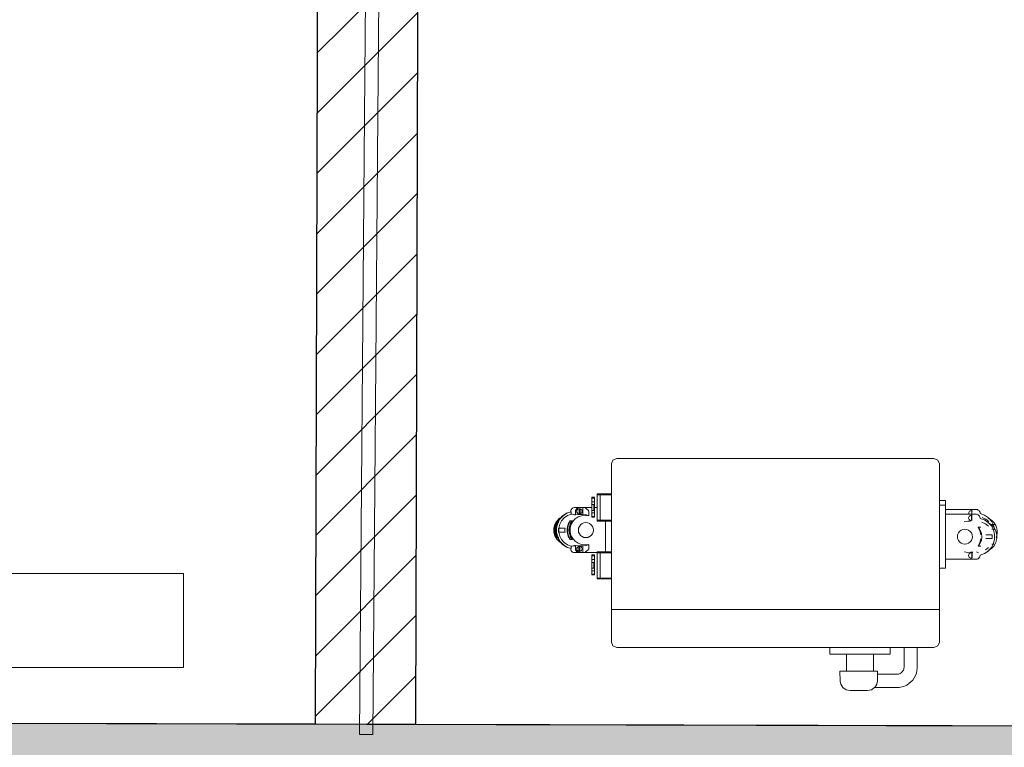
# Model space of a CAD drawing. Extents: x -6068 to 35118, y -17738 to 67348.
# Tile 137 of 243: x 1152 to 1299, y -156 to -47. Entities that reach past the tile are written whole.
import ezdxf

# ---------------------------------------------------------------- set-up
doc = ezdxf.new("R2010")
doc.units = 0
doc.header["$LTSCALE"] = 15
doc.linetypes.add('Continua', pattern=[0])
doc.linetypes.add('Cui_CONTINU', pattern=[0])
for name, color, linetype, lineweight, true_color in [('Bloc 3D - Dessin - NIVEAUX - Style par défaut', 7, 'Continua', 0, 0x000000), ('Enveloppe - NIVEAUX - Style par défaut', 7, 'Continua', 0, 0x000000), ('Garde-corps - Traverse - NIVEAUX - Style par défaut', 7, 'Continua', 0, 0x000000), ('Panneau - NIVEAUX - Style par défaut', 7, 'Continua', 0, 0x000000)]:
    doc.layers.add(name, color=color, linetype=linetype, lineweight=lineweight, true_color=true_color)
doc.layers.add('EDL_RDJ murs & cloisons', color=5, linetype='CONTINUOUS')
doc.layers.add('PIS-fond de plan', color=7, linetype='Cui_CONTINU')

# ---------------------------------------------------------------- blocks, each defined once
blk = doc.blocks.new('EDL_RDJ plan_2025 10 17')
at = {"layer": 'EDL_RDJ murs & cloisons', "linetype": 'Continuous', "ltscale": 0.08}
h = blk.add_hatch(dxfattribs=at)
h.set_pattern_fill('ANSI31', color=256, scale=2)
h.paths.add_polyline_path([(1226.12, 179.26), (1211.12, 179.31), (1210.14, -152.36), (1225.14, -152.4)])
h = blk.add_hatch(color=9, dxfattribs=at)
h.dxf.hatch_style = 1
h.paths.add_polyline_path([(1113.39, -225.24), (1113.48, -216.25), (1111.8, -167.27), (1120.6, -167.13), (1120.63, -152.14), (1314.86, -152.62), (1314.84, -161.62), (1314.81, -173.62), (1314.15, -184.15), (1314.2, -193.15), (1307.51, -193.18), (1305.3, -224.13)])
at = {"layer": 'Bloc 3D - Dessin - NIVEAUX - Style par défaut', "color": 32, "linetype": 'Continua', "lineweight": 0, "ltscale": 0.1, "true_color": 0xd1591a}
for p, q in [((1254.62, -112.98), (1254.38, -113.54)), ((1254.62, -112.98), (1255.18, -112.74)), ((1255.25, -112.74), (1255.18, -112.74)), ((1255.42, -112.74), (1255.25, -112.74)), ((1255.68, -112.74), (1255.42, -112.74)), ((1255.68, -112.74), (1255.96, -112.74)), ((1291.7, -112.74), (1255.96, -112.74)), ((1291.7, -112.74), (1301.32, -112.74)), ((1301.32, -112.74), (1301.75, -112.74)), ((1302.08, -112.74), (1301.75, -112.74)), ((1302.35, -112.74), (1302.08, -112.74)), ((1302.51, -112.74), (1302.35, -112.74)), ((1302.58, -112.74), (1303.15, -112.98)), ((1303.15, -112.98), (1303.38, -113.54)), ((1254.38, -113.54), (1254.38, -118.02)), ((1303.38, -113.54), (1303.38, -119.7)), ((1251.86, -118.5), (1251.44, -118.5)), ((1251.44, -118.5), (1251.44, -118.63)), ((1251.86, -118.63), (1251.44, -118.63)), ((1251.44, -118.63), (1251.44, -118.77)), ((1251.44, -118.77), (1251.44, -119.17)), ((1251.86, -118.63), (1251.86, -118.5)), ((1251.86, -118.77), (1251.86, -118.63)), ((1251.86, -119.17), (1251.86, -118.77)), ((1252.28, -118.02), (1252.28, -118.16)), ((1252.7, -118.02), (1252.28, -118.02)), ((1252.28, -118.16), (1252.28, -118.28)), ((1252.7, -118.16), (1252.28, -118.16)), ((1252.28, -118.28), (1252.28, -120.06)), ((1252.7, -118.02), (1252.7, -118.16)), ((1254.38, -118.02), (1252.7, -118.02)), ((1254.38, -118.16), (1252.7, -118.16)), ((1252.7, -118.16), (1252.7, -118.28)), ((1252.7, -118.28), (1252.7, -120.06)), ((1254.38, -118.02), (1254.38, -118.16)), ((1254.38, -118.16), (1254.38, -118.28)), ((1254.38, -118.28), (1254.38, -118.71)), ((1254.38, -118.71), (1254.38, -119.06)), ((1254.38, -119.06), (1254.38, -119.15)), ((1254.38, -119.15), (1254.38, -119.63)), ((1303.4, -119), (1304.3, -119)), ((1304.3, -119.06), (1304.3, -119.01)), ((1304.3, -119.14), (1304.3, -119.06)), ((1304.3, -119.14), (1304.3, -119.23)), ((1248.33, -120.47), (1248.31, -120.62)), ((1248.31, -120.62), (1248.31, -120.68)), ((1248.38, -120.34), (1248.33, -120.47)), ((1248.47, -120.22), (1248.38, -120.34)), ((1248.58, -120.13), (1248.47, -120.22)), ((1248.72, -120.08), (1248.58, -120.13)), ((1248.86, -120.06), (1248.72, -120.08)), ((1249.27, -120.06), (1248.86, -120.06)), ((1249.04, -120.47), (1249.02, -120.62)), ((1249.02, -120.62), (1249.02, -121.15)), ((1249.1, -120.34), (1249.04, -120.47)), ((1249.18, -120.22), (1249.1, -120.34)), ((1249.3, -120.13), (1249.18, -120.22)), ((1249.2, -120.52), (1249.19, -120.62)), ((1249.19, -120.62), (1249.2, -120.72)), ((1249.2, -120.52), (1249.24, -120.42)), ((1249.24, -120.42), (1249.3, -120.34)), ((1249.24, -120.57), (1249.27, -120.47)), ((1249.24, -120.67), (1249.24, -120.57)), ((1249.27, -120.06), (1249.57, -120.06)), ((1249.32, -120.38), (1249.27, -120.47)), ((1249.43, -120.08), (1249.3, -120.13)), ((1249.3, -120.34), (1249.38, -120.28)), ((1249.39, -120.31), (1249.32, -120.38)), ((1249.38, -120.28), (1249.47, -120.24)), ((1249.48, -120.26), (1249.39, -120.31)), ((1249.57, -120.06), (1249.43, -120.08)), ((1249.48, -120.26), (1249.57, -120.23)), ((1250.12, -120.06), (1249.57, -120.06)), ((1249.57, -121.01), (1249.57, -120.23)), ((1249.65, -120.23), (1249.6, -120.23)), ((1249.7, -120.24), (1249.65, -120.23)), ((1249.73, -121), (1249.73, -120.24)), ((1249.81, -120.27), (1249.73, -120.24)), ((1249.73, -120.24), (1249.73, -121)), ((1249.89, -120.33), (1249.81, -120.27)), ((1249.95, -120.4), (1249.89, -120.33)), ((1249.99, -120.48), (1249.95, -120.4)), ((1250.01, -120.57), (1249.99, -120.48)), ((1250.01, -120.67), (1250.01, -120.57)), ((1250.4, -120.06), (1250.12, -120.06)), ((1250.12, -120.06), (1250.12, -121.15)), ((1251.44, -120.06), (1250.4, -120.06)), ((1250.97, -120.51), (1250.4, -120.06)), ((1250.97, -120.51), (1250.98, -120.53)), ((1251, -120.57), (1250.98, -120.53)), ((1251.86, -119.17), (1251.44, -119.17)), ((1251.44, -119.17), (1251.44, -120.06)), ((1251.44, -120.06), (1251.44, -120.85)), ((1251.45, -119.61), (1251.45, -120.06)), ((1251.45, -120.06), (1251.45, -120.49)), ((1251.49, -119.61), (1251.46, -119.61)), ((1251.46, -120.49), (1251.49, -120.49)), ((1251.56, -119.61), (1251.52, -119.61)), ((1251.52, -120.49), (1251.56, -120.49)), ((1251.6, -119.61), (1251.56, -119.61)), ((1251.56, -120.49), (1251.6, -120.49)), ((1251.64, -119.61), (1251.6, -119.61)), ((1251.6, -120.49), (1251.64, -120.49)), ((1251.68, -119.61), (1251.64, -119.61)), ((1251.68, -120.49), (1251.72, -120.49)), ((1251.75, -119.61), (1251.72, -119.61)), ((1251.72, -120.49), (1251.75, -120.49)), ((1251.78, -120.06), (1251.78, -119.61)), ((1251.78, -120.49), (1251.78, -120.06)), ((1251.86, -120.06), (1251.86, -119.17)), ((1252.28, -120.06), (1251.86, -120.06)), ((1251.86, -120.85), (1251.86, -120.06)), ((1252.28, -120.06), (1252.28, -121.8)), ((1252.7, -120.06), (1252.7, -121.8)), ((1254.38, -119.63), (1254.38, -119.71)), ((1254.38, -119.71), (1254.38, -121.8)), ((1303.38, -119.7), (1303.38, -120.04)), ((1303.38, -120.04), (1303.38, -120.13)), ((1303.38, -120.13), (1303.38, -120.61)), ((1303.38, -120.61), (1303.38, -120.69)), ((1304.28, -119.7), (1303.4, -119.7)), ((1304.28, -119.71), (1304.28, -119.76)), ((1304.28, -119.76), (1304.28, -119.84)), ((1304.28, -119.84), (1304.28, -119.93)), ((1304.28, -119.93), (1304.28, -120.05)), ((1304.28, -120.05), (1304.28, -120.17)), ((1304.28, -120.17), (1304.28, -120.61)), ((1304.28, -120.61), (1304.28, -120.69)), ((1304.3, -119.23), (1304.3, -119.35)), ((1304.3, -119.35), (1304.3, -119.47)), ((1304.3, -119.47), (1304.3, -119.91)), ((1307.39, -120.34), (1304.3, -120.34)), ((1307.66, -120.34), (1307.39, -120.34)), ((1307.66, -120.34), (1308.21, -120.34)), ((1307.9, -120.61), (1307.84, -120.68)), ((1307.97, -120.56), (1307.9, -120.61)), ((1308.06, -120.52), (1307.97, -120.56)), ((1308.11, -120.52), (1308.02, -120.56)), ((1308.06, -120.52), (1308.09, -120.52)), ((1308.14, -120.51), (1308.19, -120.51)), ((1308.19, -120.51), (1308.31, -120.52)), ((1308.52, -120.34), (1308.21, -120.34)), ((1308.21, -120.51), (1308.21, -121.29)), ((1308.93, -120.34), (1308.52, -120.34)), ((1308.52, -120.34), (1308.52, -120.34)), ((1309.07, -120.36), (1308.93, -120.34)), ((1309.07, -120.36), (1309.2, -120.42)), ((1309.32, -120.51), (1309.2, -120.42)), ((1309.4, -120.62), (1309.32, -120.51)), ((1309.46, -120.76), (1309.4, -120.62)), ((1246.21, -122.06), (1245.92, -122.57)), ((1246.61, -121.65), (1246.21, -122.06)), ((1246.62, -121.79), (1246.29, -122.4)), ((1246.7, -121.79), (1246.37, -122.4)), ((1247.1, -121.36), (1246.61, -121.65)), ((1247.08, -121.28), (1246.62, -121.79)), ((1246.95, -122.01), (1246.67, -122.54)), ((1247.16, -121.28), (1246.7, -121.79)), ((1247.34, -121.56), (1246.95, -122.01)), ((1247.66, -120.9), (1247.08, -121.28)), ((1247.74, -120.9), (1247.16, -121.28)), ((1247.83, -121.23), (1247.34, -121.56)), ((1248.31, -120.68), (1247.66, -120.9)), ((1248.39, -120.68), (1247.74, -120.9)), ((1248.39, -121.02), (1247.83, -121.23)), ((1247.91, -122.53), (1248.2, -122.01)), ((1247.99, -122.54), (1248.25, -122.01)), ((1248.2, -122.01), (1248.27, -122.01)), ((1248.59, -122.01), (1248.25, -122.01)), ((1248.27, -122.01), (1248.53, -122.01)), ((1248.53, -122.01), (1248.27, -122.44)), ((1248.31, -120.68), (1248.39, -120.68)), ((1248.33, -122.54), (1248.59, -122.01)), ((1248.39, -120.68), (1248.39, -121.02)), ((1248.39, -121.02), (1248.53, -121.02)), ((1248.68, -121.08), (1248.53, -121.02)), ((1248.53, -121.02), (1248.68, -121.08)), ((1248.6, -122.15), (1248.97, -121.75)), ((1248.84, -121.15), (1248.68, -121.08)), ((1249.02, -121.15), (1248.84, -121.15)), ((1248.97, -121.75), (1249.42, -121.45)), ((1249.39, -121.09), (1249.02, -121.15)), ((1249.2, -120.72), (1249.24, -120.82)), ((1249.27, -120.77), (1249.24, -120.67)), ((1249.24, -120.82), (1249.3, -120.9)), ((1249.32, -120.86), (1249.27, -120.77)), ((1249.3, -120.9), (1249.38, -120.96)), ((1249.39, -120.93), (1249.32, -120.86)), ((1249.38, -120.96), (1249.47, -121)), ((1249.48, -120.98), (1249.39, -120.93)), ((1249.76, -121.09), (1249.39, -121.09)), ((1249.42, -121.45), (1249.94, -121.27)), ((1249.47, -121), (1249.57, -121.01)), ((1249.57, -121.01), (1249.48, -120.98)), ((1249.6, -121.01), (1249.65, -121.01)), ((1249.65, -121.01), (1249.7, -121)), ((1249.73, -121), (1249.81, -120.96)), ((1249.76, -121.09), (1250.13, -121.08)), ((1249.81, -120.96), (1249.89, -120.91)), ((1249.89, -120.91), (1249.95, -120.84)), ((1249.94, -121.27), (1250.48, -121.22)), ((1249.95, -120.84), (1249.99, -120.76)), ((1249.99, -120.76), (1250.01, -120.67)), ((1250.66, -121.15), (1250.13, -121.08)), ((1250.48, -121.22), (1251.02, -121.3)), ((1251.02, -121.3), (1250.48, -121.22)), ((1251.02, -121.3), (1250.66, -121.15)), ((1251.01, -120.63), (1251.01, -120.69)), ((1251.01, -120.69), (1251.01, -120.63)), ((1251.02, -120.77), (1251.01, -120.69)), ((1251.02, -120.85), (1251.02, -120.77)), ((1251.02, -120.85), (1251.02, -121.3)), ((1251.44, -120.85), (1251.44, -121.18)), ((1251.44, -120.85), (1251.86, -120.85)), ((1251.44, -121.18), (1251.44, -121.36)), ((1251.44, -121.31), (1251.44, -121.48)), ((1251.44, -121.36), (1251.86, -121.36)), ((1251.44, -121.48), (1251.86, -121.48)), ((1251.86, -121.18), (1251.86, -120.85)), ((1251.86, -121.36), (1251.86, -121.18)), ((1251.86, -121.48), (1251.86, -121.31)), ((1252.28, -121.8), (1252.28, -121.94)), ((1252.28, -121.94), (1252.28, -122.06)), ((1252.28, -121.94), (1252.7, -121.94)), ((1252.28, -122.06), (1252.7, -122.06)), ((1252.7, -121.8), (1252.7, -121.94)), ((1252.7, -121.94), (1252.7, -122.06)), ((1252.7, -121.94), (1253.49, -121.94)), ((1252.7, -122.06), (1253.49, -122.06)), ((1253.49, -121.94), (1254.38, -121.94)), ((1253.49, -122.06), (1254.38, -122.06)), ((1253.49, -122.06), (1253.49, -126.66)), ((1254.38, -121.8), (1254.38, -121.94)), ((1254.38, -121.94), (1254.38, -122.06)), ((1254.38, -122.06), (1254.38, -126.66)), ((1303.38, -120.69), (1303.38, -128.11)), ((1304.28, -120.69), (1304.28, -121.04)), ((1304.28, -121.04), (1304.28, -127.41)), ((1307.37, -121.04), (1304.3, -121.04)), ((1307.11, -122.13), (1307.64, -122.06)), ((1307.64, -121.04), (1307.37, -121.04)), ((1307.64, -121.04), (1308.19, -121.04)), ((1307.64, -122.06), (1308.01, -122.07)), ((1307.78, -121.46), (1307.75, -121.56)), ((1307.75, -121.65), (1307.75, -121.56)), ((1307.78, -121.74), (1307.75, -121.65)), ((1307.8, -120.77), (1307.77, -120.86)), ((1307.77, -120.86), (1307.77, -120.95)), ((1307.77, -120.95), (1307.8, -121.04)), ((1307.82, -121.38), (1307.78, -121.46)), ((1307.78, -121.74), (1307.82, -121.82)), ((1307.84, -120.68), (1307.8, -120.77)), ((1307.82, -121.38), (1307.88, -121.31)), ((1307.82, -121.82), (1307.88, -121.89)), ((1307.88, -121.31), (1307.95, -121.26)), ((1307.95, -121.95), (1307.88, -121.89)), ((1307.95, -121.26), (1308.04, -121.22)), ((1307.95, -121.95), (1308.04, -121.98)), ((1308.07, -121.22), (1308.12, -121.21)), ((1308.12, -121.99), (1308.07, -121.98)), ((1308.19, -121.99), (1308.09, -121.98)), ((1308.12, -121.21), (1308.17, -121.21)), ((1308.5, -121.04), (1308.19, -121.04)), ((1308.19, -121.21), (1308.19, -121.99)), ((1308.22, -121.99), (1308.22, -121.21)), ((1308.22, -121.21), (1308.29, -121.22)), ((1308.91, -121.04), (1308.5, -121.04)), ((1309.05, -121.06), (1308.91, -121.04)), ((1309.05, -121.06), (1309.18, -121.12)), ((1309.3, -121.21), (1309.18, -121.12)), ((1309.3, -121.21), (1309.38, -121.32)), ((1309.38, -121.32), (1309.44, -121.46)), ((1309.46, -121.6), (1309.44, -121.46)), ((1309.48, -120.9), (1309.46, -120.76)), ((1309.46, -121.66), (1309.46, -121.6)), ((1309.46, -121.66), (1310.11, -121.88)), ((1309.48, -120.96), (1309.48, -120.9)), ((1310.13, -121.18), (1309.48, -120.96)), ((1310.31, -121.76), (1309.77, -121.54)), ((1310.11, -121.88), (1310.68, -122.26)), ((1310.7, -121.56), (1310.13, -121.18)), ((1310.76, -122.12), (1310.31, -121.76)), ((1310.68, -121.64), (1311.17, -121.93)), ((1311.17, -122.07), (1310.7, -121.56)), ((1311.17, -121.93), (1311.58, -122.35)), ((1311.17, -122.07), (1311.49, -122.68)), ((1245.92, -122.57), (1245.78, -123.13)), ((1245.78, -123.13), (1245.78, -123.71)), ((1245.88, -123.42), (1245.95, -122.84)), ((1245.95, -124), (1245.88, -123.42)), ((1245.95, -122.84), (1246.18, -122.3)), ((1246, -123.18), (1246.1, -122.72)), ((1246, -123.65), (1246, -123.18)), ((1246.1, -122.72), (1246.3, -122.3)), ((1246.3, -122.3), (1246.1, -122.72)), ((1246.29, -122.4), (1246.12, -123.07)), ((1246.12, -123.07), (1246.12, -123.77)), ((1246.18, -122.3), (1246.54, -122.3)), ((1246.37, -122.4), (1246.2, -123.07)), ((1246.2, -123.07), (1246.2, -123.77)), ((1246.48, -123.14), (1246.48, -123.7)), ((1246.54, -123.14), (1246.48, -123.14)), ((1246.67, -122.54), (1246.53, -123.12)), ((1246.54, -123.14), (1246.54, -123.7)), ((1247.46, -123.14), (1246.54, -123.14)), ((1247.46, -123.14), (1247.44, -123.33)), ((1247.44, -123.33), (1247.44, -123.51)), ((1247.44, -123.51), (1247.46, -123.7)), ((1247.76, -123.12), (1247.91, -122.53)), ((1247.76, -123.12), (1247.76, -123.72)), ((1247.86, -123.12), (1247.99, -122.54)), ((1247.86, -123.72), (1247.86, -123.12)), ((1248.11, -122.92), (1248.05, -123.42)), ((1248.05, -123.42), (1248.11, -123.92)), ((1248.27, -122.44), (1248.11, -122.92)), ((1248.2, -123.12), (1248.33, -122.54)), ((1248.21, -123.15), (1248.34, -122.63)), ((1248.21, -123.69), (1248.21, -123.15)), ((1248.34, -122.63), (1248.6, -122.15)), ((1249.45, -123.42), (1249.49, -123.13)), ((1249.49, -123.71), (1249.45, -123.42)), ((1249.49, -123.13), (1249.6, -122.86)), ((1249.6, -122.86), (1249.78, -122.63)), ((1249.78, -122.63), (1250.01, -122.45)), ((1250.01, -122.45), (1250.28, -122.34)), ((1250.28, -122.34), (1250.57, -122.3)), ((1250.57, -122.3), (1250.86, -122.34)), ((1250.86, -122.34), (1251.13, -122.45)), ((1251.13, -122.45), (1251.37, -122.63)), ((1251.37, -122.63), (1251.54, -122.86)), ((1251.54, -122.86), (1251.66, -123.13)), ((1251.66, -123.13), (1251.69, -123.42)), ((1251.69, -123.42), (1251.66, -123.71)), ((1306.63, -123.43), (1306.4, -123.61)), ((1306.9, -123.32), (1306.63, -123.43)), ((1307.19, -123.28), (1306.9, -123.32)), ((1307.48, -123.32), (1307.19, -123.28)), ((1307.75, -123.43), (1307.48, -123.32)), ((1307.98, -123.61), (1307.75, -123.43)), ((1309.17, -122.99), (1309.51, -122.99)), ((1309.17, -122.99), (1309.43, -123.52)), ((1309.5, -123.42), (1309.23, -122.99)), ((1309.23, -122.99), (1309.49, -122.99)), ((1309.43, -123.52), (1309.56, -124.1)), ((1309.49, -122.99), (1309.57, -122.99)), ((1309.66, -123.9), (1309.5, -123.42)), ((1309.57, -122.99), (1309.51, -122.99)), ((1309.75, -122.24), (1310.29, -122.46)), ((1310.29, -122.46), (1310.74, -122.82)), ((1311.15, -122.63), (1310.66, -122.34)), ((1310.68, -122.26), (1311.15, -122.77)), ((1311.56, -123.05), (1311.15, -122.63)), ((1311.15, -122.77), (1311.47, -123.38)), ((1311.59, -123.28), (1311.22, -123.28)), ((1311.24, -122.58), (1311.61, -122.58)), ((1311.59, -123.28), (1311.46, -123.28)), ((1311.47, -123.38), (1311.64, -124.05)), ((1311.61, -122.58), (1311.48, -122.58)), ((1311.49, -122.68), (1311.66, -123.36)), ((1311.84, -123.55), (1311.56, -123.05)), ((1311.58, -122.35), (1311.86, -122.85)), ((1311.99, -124.11), (1311.84, -123.55)), ((1311.86, -122.85), (1312.01, -123.41)), ((1312.01, -123.41), (1312.01, -123.99)), ((1245.78, -123.71), (1245.92, -124.27)), ((1245.92, -124.27), (1246.21, -124.78)), ((1246.18, -124.54), (1245.95, -124)), ((1246, -123.65), (1246.1, -124.11)), ((1246.3, -124.54), (1246.1, -124.11)), ((1246.12, -123.77), (1246.29, -124.44)), ((1246.54, -124.54), (1246.18, -124.54)), ((1246.2, -123.77), (1246.37, -124.44)), ((1246.21, -124.78), (1246.61, -125.19)), ((1246.29, -124.44), (1246.62, -125.05)), ((1246.37, -124.44), (1246.7, -125.05)), ((1246.48, -123.7), (1246.54, -123.7)), ((1246.53, -123.72), (1246.67, -124.3)), ((1246.54, -123.7), (1247.46, -123.7)), ((1246.67, -124.3), (1246.95, -124.83)), ((1246.95, -124.83), (1247.34, -125.28)), ((1247.91, -124.31), (1247.76, -123.72)), ((1247.76, -123.72), (1247.91, -124.31)), ((1247.99, -124.3), (1247.86, -123.72)), ((1248.2, -124.83), (1247.91, -124.31)), ((1248.25, -124.83), (1247.99, -124.3)), ((1248.11, -123.92), (1248.27, -124.4)), ((1248.33, -124.3), (1248.2, -123.72)), ((1248.27, -124.83), (1248.2, -124.83)), ((1248.34, -124.21), (1248.21, -123.69)), ((1248.25, -124.83), (1248.59, -124.83)), ((1248.27, -124.4), (1248.53, -124.83)), ((1248.53, -124.83), (1248.27, -124.83)), ((1248.59, -124.83), (1248.33, -124.3)), ((1248.6, -124.69), (1248.34, -124.21)), ((1248.97, -125.09), (1248.6, -124.69)), ((1249.6, -123.98), (1249.49, -123.71)), ((1249.78, -124.21), (1249.6, -123.98)), ((1250.01, -124.39), (1249.78, -124.21)), ((1250.28, -124.5), (1250.01, -124.39)), ((1250.57, -124.54), (1250.28, -124.5)), ((1250.86, -124.5), (1250.57, -124.54)), ((1251.13, -124.39), (1250.86, -124.5)), ((1251.37, -124.21), (1251.13, -124.39)), ((1251.54, -123.98), (1251.37, -124.21)), ((1251.66, -123.71), (1251.54, -123.98)), ((1306.11, -124.11), (1306.07, -124.4)), ((1306.07, -124.4), (1306.11, -124.69)), ((1306.22, -123.84), (1306.11, -124.11)), ((1306.11, -124.69), (1306.22, -124.96)), ((1306.4, -123.61), (1306.22, -123.84)), ((1306.22, -124.96), (1306.4, -125.19)), ((1308.16, -123.84), (1307.98, -123.61)), ((1307.98, -125.19), (1308.16, -124.96)), ((1308.27, -124.11), (1308.16, -123.84)), ((1308.16, -124.96), (1308.27, -124.69)), ((1308.31, -124.4), (1308.27, -124.11)), ((1308.27, -124.69), (1308.31, -124.4)), ((1309.56, -124.7), (1309.43, -125.28)), ((1309.5, -125.38), (1309.66, -124.91)), ((1309.71, -124.4), (1309.66, -123.9)), ((1309.66, -124.91), (1309.71, -124.4)), ((1310.31, -124.12), (1311.22, -124.12)), ((1310.31, -124.68), (1311.22, -124.68)), ((1311.22, -124.12), (1311.28, -124.12)), ((1311.28, -124.68), (1311.22, -124.68)), ((1311.28, -124.12), (1311.28, -124.68)), ((1311.64, -124.75), (1311.47, -125.42)), ((1311.64, -124.05), (1311.64, -124.75)), ((1311.84, -125.25), (1311.99, -124.69)), ((1312.01, -123.99), (1311.86, -124.55)), ((1311.99, -124.69), (1311.99, -124.11)), ((1246.61, -125.19), (1247.1, -125.48)), ((1246.62, -125.05), (1247.08, -125.56)), ((1246.7, -125.05), (1247.16, -125.56)), ((1247.08, -125.56), (1247.66, -125.94)), ((1247.16, -125.56), (1247.74, -125.94)), ((1247.34, -125.28), (1247.83, -125.61)), ((1247.66, -125.94), (1248.31, -126.16)), ((1247.74, -125.94), (1248.39, -126.16)), ((1247.83, -125.61), (1248.39, -125.82)), ((1248.31, -126.16), (1248.31, -126.22)), ((1248.31, -126.22), (1248.33, -126.36)), ((1248.33, -126.36), (1248.38, -126.5)), ((1248.38, -126.5), (1248.47, -126.62)), ((1248.39, -125.82), (1248.39, -126.16)), ((1248.53, -125.82), (1248.39, -125.82)), ((1248.84, -125.69), (1248.53, -125.82)), ((1248.66, -125.78), (1249.02, -125.78)), ((1248.84, -125.69), (1249.02, -125.69)), ((1249.42, -125.39), (1248.97, -125.09)), ((1249.02, -125.69), (1249.39, -125.75)), ((1249.02, -125.78), (1249.02, -125.69)), ((1249.02, -126.22), (1249.02, -125.78)), ((1249.04, -126.36), (1249.02, -126.22)), ((1249.1, -126.5), (1249.04, -126.36)), ((1249.18, -126.62), (1249.1, -126.5)), ((1249.1, -126.5), (1249.18, -126.62)), ((1249.19, -126.22), (1249.2, -126.12)), ((1249.2, -126.32), (1249.19, -126.22)), ((1249.2, -126.12), (1249.24, -126.02)), ((1249.24, -126.42), (1249.2, -126.32)), ((1249.24, -126.02), (1249.3, -125.94)), ((1249.24, -126.17), (1249.27, -126.08)), ((1249.24, -126.27), (1249.24, -126.17)), ((1249.27, -126.36), (1249.24, -126.27)), ((1249.3, -126.5), (1249.24, -126.42)), ((1249.31, -126), (1249.27, -126.08)), ((1249.27, -126.08), (1249.31, -126)), ((1249.31, -126.44), (1249.27, -126.36)), ((1249.3, -125.94), (1249.38, -125.88)), ((1249.38, -126.56), (1249.3, -126.5)), ((1249.31, -126), (1249.37, -125.93)), ((1249.37, -126.51), (1249.31, -126.44)), ((1249.37, -125.93), (1249.44, -125.88)), ((1249.44, -126.56), (1249.37, -126.51)), ((1249.39, -125.75), (1250.13, -125.76)), ((1249.94, -125.57), (1249.42, -125.39)), ((1249.53, -125.84), (1249.44, -125.88)), ((1249.44, -125.88), (1249.53, -125.84)), ((1249.47, -125.84), (1249.57, -125.83)), ((1249.55, -125.83), (1249.5, -125.84)), ((1249.53, -126.6), (1249.53, -125.84)), ((1249.6, -125.83), (1249.55, -125.83)), ((1249.68, -126.61), (1249.68, -125.83)), ((1249.68, -125.83), (1249.68, -126.61)), ((1249.78, -125.86), (1249.68, -125.83)), ((1249.86, -125.91), (1249.78, -125.86)), ((1249.93, -125.98), (1249.86, -125.91)), ((1249.86, -126.53), (1249.93, -126.46)), ((1249.98, -126.07), (1249.93, -125.98)), ((1249.93, -126.46), (1249.98, -126.37)), ((1250.48, -125.62), (1249.94, -125.57)), ((1250.01, -126.17), (1249.98, -126.07)), ((1249.98, -126.37), (1250.01, -126.27)), ((1250.01, -126.27), (1250.01, -126.17)), ((1250.12, -125.78), (1250.12, -126.78)), ((1250.66, -125.69), (1250.13, -125.76)), ((1250.97, -126.32), (1250.4, -126.78)), ((1251.02, -125.54), (1250.48, -125.62)), ((1250.66, -125.69), (1251.02, -125.54)), ((1250.98, -126.3), (1250.97, -126.32)), ((1251.01, -126.21), (1251, -126.27)), ((1251.02, -126.07), (1251.01, -126.15)), ((1251.01, -126.15), (1251.01, -126.21)), ((1251.02, -125.54), (1251.02, -125.78)), ((1251.02, -125.78), (1251.02, -125.99)), ((1251.02, -125.99), (1251.02, -126.07)), ((1306.4, -125.19), (1306.63, -125.37)), ((1306.63, -125.37), (1306.9, -125.48)), ((1306.9, -125.48), (1307.19, -125.52)), ((1307.19, -125.52), (1307.48, -125.48)), ((1307.48, -125.48), (1307.75, -125.37)), ((1307.75, -125.37), (1307.98, -125.19)), ((1309.43, -125.28), (1309.17, -125.81)), ((1309.23, -125.81), (1309.5, -125.38)), ((1309.49, -125.81), (1309.23, -125.81)), ((1309.57, -125.81), (1309.49, -125.81)), ((1310.74, -125.99), (1310.29, -126.34)), ((1310.66, -126.47), (1311.15, -126.17)), ((1311.15, -126.03), (1310.68, -126.55)), ((1311.47, -125.42), (1311.15, -126.03)), ((1311.15, -126.17), (1311.56, -125.76)), ((1311.22, -125.52), (1311.59, -125.52)), ((1311.56, -125.76), (1311.84, -125.25)), ((1248.47, -126.62), (1248.58, -126.7)), ((1248.58, -126.7), (1248.72, -126.76)), ((1248.72, -126.76), (1248.86, -126.78)), ((1248.86, -126.78), (1249.27, -126.78)), ((1249.3, -126.7), (1249.18, -126.62)), ((1249.27, -126.78), (1249.57, -126.78)), ((1249.43, -126.76), (1249.3, -126.7)), ((1249.47, -126.6), (1249.38, -126.56)), ((1249.57, -126.78), (1249.43, -126.76)), ((1249.53, -126.6), (1249.44, -126.56)), ((1249.55, -126.61), (1249.6, -126.61)), ((1249.6, -126.61), (1249.57, -126.61)), ((1249.57, -126.78), (1250.12, -126.78)), ((1249.66, -126.61), (1249.68, -126.61)), ((1249.68, -126.61), (1249.78, -126.58)), ((1249.78, -126.58), (1249.86, -126.53)), ((1250.12, -126.78), (1250.4, -126.78)), ((1250.4, -126.78), (1252.28, -126.78)), ((1251.86, -127.13), (1251.44, -127.13)), ((1251.44, -127.13), (1251.44, -127.26)), ((1251.86, -127.27), (1251.44, -127.27)), ((1251.44, -127.27), (1251.44, -127.4)), ((1251.44, -127.4), (1251.44, -127.8)), ((1251.86, -127.8), (1251.44, -127.8)), ((1251.44, -127.8), (1251.44, -129.48)), ((1251.86, -127.26), (1251.86, -127.13)), ((1251.86, -127.4), (1251.86, -127.27)), ((1251.86, -127.8), (1251.86, -127.4)), ((1251.86, -129.48), (1251.86, -127.8)), ((1252.28, -126.66), (1252.28, -126.78)), ((1252.7, -126.66), (1252.28, -126.66)), ((1252.7, -126.79), (1252.28, -126.79)), ((1252.28, -126.79), (1252.28, -126.91)), ((1252.28, -126.91), (1252.28, -130.44)), ((1253.49, -126.66), (1252.7, -126.66)), ((1252.7, -126.66), (1252.7, -126.78)), ((1252.7, -126.79), (1252.7, -126.91)), ((1253.49, -126.79), (1252.7, -126.79)), ((1252.7, -126.91), (1252.7, -130.44)), ((1254.38, -126.66), (1253.49, -126.66)), ((1254.38, -126.79), (1253.49, -126.79)), ((1254.38, -126.66), (1254.38, -126.79)), ((1254.38, -126.79), (1254.38, -126.91)), ((1254.38, -126.91), (1254.38, -127.13)), ((1254.38, -127.13), (1254.38, -127.21)), ((1254.38, -127.21), (1254.38, -127.69)), ((1254.38, -127.69), (1254.38, -127.78)), ((1254.38, -127.78), (1254.38, -128.12)), ((1304.28, -127.45), (1304.28, -127.49)), ((1304.28, -127.49), (1304.28, -127.54)), ((1304.28, -127.54), (1304.28, -127.76)), ((1304.28, -127.76), (1304.28, -127.98)), ((1304.28, -127.98), (1304.28, -128.02)), ((1307.37, -127.76), (1304.3, -127.76)), ((1307.64, -126.74), (1307.11, -126.67)), ((1307.64, -127.76), (1307.37, -127.76)), ((1308.38, -126.73), (1307.64, -126.74)), ((1308.19, -127.76), (1307.64, -127.76)), ((1307.78, -127.05), (1307.75, -127.15)), ((1307.75, -127.15), (1307.75, -127.25)), ((1307.75, -127.25), (1307.78, -127.35)), ((1307.83, -126.97), (1307.78, -127.05)), ((1307.78, -127.35), (1307.83, -127.44)), ((1307.9, -126.89), (1307.83, -126.97)), ((1307.83, -127.44), (1307.9, -127.51)), ((1307.99, -126.84), (1307.9, -126.89)), ((1307.9, -127.51), (1307.99, -127.56)), ((1308.08, -126.81), (1307.99, -126.84)), ((1307.99, -127.56), (1308.08, -127.59)), ((1308.38, -126.73), (1308.01, -126.73)), ((1308.09, -126.82), (1308.19, -126.81)), ((1308.11, -126.81), (1308.16, -126.81)), ((1308.11, -127.59), (1308.16, -127.59)), ((1308.16, -127.59), (1308.19, -127.59)), ((1308.19, -127.59), (1308.26, -127.58)), ((1308.19, -127.76), (1308.5, -127.76)), ((1308.24, -126.82), (1308.24, -127.58)), ((1308.26, -126.82), (1308.24, -126.82)), ((1308.26, -127.58), (1308.26, -126.82)), ((1308.5, -127.76), (1308.91, -127.76)), ((1309.05, -127.74), (1308.91, -127.76)), ((1309.24, -126.8), (1308.93, -126.67)), ((1308.93, -126.67), (1309.24, -126.8)), ((1309.18, -127.69), (1309.05, -127.74)), ((1309.3, -127.6), (1309.18, -127.69)), ((1309.38, -127.48), (1309.3, -127.6)), ((1309.44, -127.35), (1309.38, -127.48)), ((1309.46, -127.2), (1309.44, -127.35)), ((1310.11, -126.92), (1309.46, -127.15)), ((1309.46, -127.2), (1309.46, -127.15)), ((1310.68, -126.55), (1310.11, -126.92)), ((1251.45, -128.24), (1251.45, -129.12)), ((1251.49, -128.24), (1251.46, -128.24)), ((1251.46, -129.12), (1251.49, -129.12)), ((1251.56, -128.24), (1251.52, -128.24)), ((1251.52, -129.12), (1251.56, -129.12)), ((1251.6, -128.24), (1251.56, -128.24)), ((1251.56, -129.12), (1251.6, -129.12)), ((1251.64, -128.24), (1251.6, -128.24)), ((1251.6, -129.12), (1251.64, -129.12)), ((1251.68, -128.24), (1251.64, -128.24)), ((1251.68, -129.12), (1251.72, -129.12)), ((1251.75, -128.24), (1251.72, -128.24)), ((1251.72, -129.12), (1251.75, -129.12)), ((1251.78, -129.12), (1251.78, -128.24)), ((1254.38, -128.12), (1254.38, -130.44)), ((1303.38, -128.11), (1303.38, -128.19)), ((1303.38, -128.19), (1303.38, -128.68)), ((1303.38, -128.68), (1303.38, -128.76)), ((1303.38, -128.76), (1303.38, -129.11)), ((1303.38, -129.11), (1303.38, -135.26)), ((1304.28, -129.11), (1303.38, -129.11)), ((1304.28, -128.02), (1304.28, -128.06)), ((1304.28, -128.06), (1304.28, -128.1)), ((1304.28, -128.11), (1304.28, -128.19)), ((1304.28, -128.19), (1304.28, -128.41)), ((1304.28, -128.41), (1304.28, -128.45)), ((1304.28, -128.45), (1304.28, -128.64)), ((1304.28, -128.64), (1304.28, -128.76)), ((1304.28, -128.76), (1304.28, -128.87)), ((1304.28, -128.87), (1304.28, -128.97)), ((1304.28, -128.97), (1304.28, -129.04)), ((1304.28, -129.04), (1304.28, -129.09)), ((1251.44, -129.48), (1251.44, -129.82)), ((1251.44, -129.48), (1251.86, -129.48)), ((1251.44, -129.82), (1251.44, -129.99)), ((1251.44, -129.94), (1251.44, -130.11)), ((1251.44, -129.99), (1251.86, -129.99)), ((1251.44, -130.11), (1251.86, -130.11)), ((1251.86, -129.82), (1251.86, -129.48)), ((1251.86, -129.99), (1251.86, -129.82)), ((1251.86, -130.11), (1251.86, -129.94)), ((1252.28, -130.44), (1252.28, -130.57)), ((1252.28, -130.57), (1252.7, -130.57)), ((1252.28, -130.57), (1252.28, -130.69)), ((1252.28, -130.69), (1252.7, -130.69)), ((1252.7, -130.44), (1252.7, -130.57)), ((1252.7, -130.57), (1254.38, -130.57)), ((1252.7, -130.57), (1252.7, -130.69)), ((1252.7, -130.69), (1254.38, -130.69)), ((1254.38, -130.44), (1254.38, -130.57)), ((1254.38, -130.57), (1254.38, -130.69)), ((1254.38, -130.69), (1254.38, -135.26)), ((1254.38, -140.14), (1254.38, -135.26)), ((1254.38, -135.26), (1254.48, -135.26)), ((1254.48, -135.26), (1254.76, -135.26)), ((1254.76, -135.26), (1255.21, -135.26)), ((1255.21, -135.26), (1255.76, -135.26)), ((1255.76, -135.26), (1291.7, -135.26)), ((1291.7, -135.26), (1301.38, -135.26)), ((1301.38, -135.26), (1291.7, -135.26)), ((1301.38, -135.26), (1302, -135.26)), ((1302, -135.26), (1302.56, -135.26)), ((1302.56, -135.26), (1303, -135.26)), ((1303, -135.26), (1303.28, -135.26)), ((1303.28, -135.26), (1303, -135.26)), ((1303.28, -135.26), (1303.38, -135.26)), ((1303.38, -140.14), (1303.38, -135.26)), ((1254.38, -140.14), (1254.62, -140.71)), ((1254.62, -140.71), (1255.18, -140.94)), ((1255.18, -140.94), (1255.25, -140.94)), ((1255.25, -140.94), (1255.42, -140.94)), ((1255.42, -140.94), (1255.68, -140.94)), ((1255.68, -140.94), (1255.96, -140.94)), ((1255.96, -140.94), (1287.03, -140.94)), ((1287.03, -140.94), (1291.7, -140.94)), ((1287.03, -140.94), (1287.03, -141.94)), ((1291.7, -140.94), (1296.03, -140.94)), ((1296.03, -140.94), (1298.1, -140.94)), ((1296.03, -141.94), (1296.03, -140.94)), ((1298.1, -143.95), (1298.1, -140.94)), ((1298.1, -140.94), (1300.08, -140.94)), ((1300.08, -144.06), (1300.08, -140.94)), ((1300.08, -140.94), (1301.32, -140.94)), ((1301.32, -140.94), (1301.75, -140.94)), ((1301.75, -140.94), (1302.08, -140.94)), ((1302.08, -140.94), (1302.35, -140.94)), ((1302.35, -140.94), (1302.51, -140.94)), ((1302.51, -140.94), (1302.58, -140.94)), ((1302.58, -140.94), (1303.15, -140.71)), ((1303.38, -140.14), (1303.15, -140.71)), ((1287.03, -141.94), (1289.53, -141.94)), ((1289.53, -141.94), (1289.53, -144.48)), ((1289.53, -141.94), (1293.53, -141.94)), ((1293.53, -144.48), (1293.53, -141.94)), ((1293.53, -141.94), (1296.03, -141.94)), ((1298.09, -144.04), (1298.05, -144.18)), ((1298.1, -143.95), (1298.09, -144.04)), ((1300.08, -144.06), (1300.04, -144.4)), ((1288.53, -144.48), (1288.54, -145.98)), ((1288.65, -144.48), (1288.53, -144.48)), ((1288.95, -144.48), (1288.65, -144.48)), ((1289.41, -144.48), (1288.95, -144.48)), ((1289.53, -144.48), (1289.41, -144.48)), ((1290, -144.48), (1289.53, -144.48)), ((1290.69, -144.48), (1290, -144.48)), ((1291.42, -144.48), (1290.69, -144.48)), ((1292.15, -144.48), (1291.42, -144.48)), ((1292.82, -144.48), (1292.15, -144.48)), ((1293.39, -144.48), (1292.82, -144.48)), ((1293.53, -144.48), (1293.39, -144.48)), ((1293.82, -144.48), (1293.53, -144.48)), ((1294.08, -144.48), (1293.82, -144.48)), ((1294.15, -144.48), (1294.08, -144.48)), ((1294.15, -144.95), (1294.15, -144.48)), ((1294.15, -145.98), (1294.15, -144.95)), ((1294.15, -144.95), (1296.97, -144.95)), ((1296.97, -144.95), (1297.14, -144.94)), ((1297.14, -144.94), (1297.28, -144.91)), ((1297.41, -144.87), (1297.28, -144.91)), ((1297.54, -144.81), (1297.41, -144.87)), ((1297.54, -144.81), (1297.65, -144.73)), ((1297.65, -144.73), (1297.76, -144.64)), ((1297.76, -144.64), (1297.86, -144.54)), ((1297.94, -144.43), (1297.86, -144.54)), ((1298, -144.31), (1297.94, -144.43)), ((1298, -144.31), (1298.05, -144.18)), ((1299.4, -145.8), (1299.62, -145.48)), ((1299.62, -145.48), (1299.81, -145.14)), ((1299.95, -144.78), (1299.81, -145.14)), ((1299.95, -144.78), (1300.04, -144.4)), ((1288.54, -145.98), (1288.64, -146.44)), ((1288.64, -146.44), (1288.94, -146.91)), ((1288.94, -146.91), (1288.97, -146.93)), ((1288.97, -146.93), (1289.44, -147.26)), ((1293.24, -147.26), (1293.71, -146.93)), ((1297.03, -146.93), (1293.71, -146.93)), ((1293.74, -146.91), (1294.05, -146.44)), ((1294.05, -146.44), (1294.15, -145.98)), ((1297.03, -146.93), (1297.39, -146.91)), ((1297.39, -146.91), (1297.78, -146.84)), ((1298.15, -146.72), (1297.78, -146.84)), ((1298.5, -146.55), (1298.15, -146.72)), ((1298.83, -146.34), (1298.5, -146.55)), ((1299.13, -146.09), (1298.83, -146.34)), ((1299.4, -145.8), (1299.13, -146.09)), ((1289.44, -147.26), (1290.04, -147.38)), ((1290.1, -147.38), (1290.04, -147.38)), ((1290.24, -147.38), (1290.1, -147.38)), ((1290.45, -147.38), (1290.24, -147.38)), ((1290.72, -147.38), (1290.45, -147.38)), ((1291.04, -147.38), (1290.72, -147.38)), ((1291.38, -147.38), (1291.04, -147.38)), ((1291.71, -147.38), (1291.38, -147.38)), ((1292.02, -147.38), (1291.71, -147.38)), ((1292.29, -147.38), (1292.02, -147.38)), ((1292.49, -147.38), (1292.29, -147.38)), ((1292.61, -147.38), (1292.49, -147.38)), ((1292.64, -147.38), (1292.61, -147.38)), ((1292.64, -147.38), (1293.24, -147.26))]:
    blk.add_line(p, q, dxfattribs=at)
at = {"layer": 'EDL_RDJ murs & cloisons', "linetype": 'Continuous', "ltscale": 0.08}
for points in [[(1226.12, 179.26), (1211.12, 179.31), (1210.14, -152.36), (1225.14, -152.4), (1226.12, 179.26)], [(1113.39, -225.24), (1113.48, -216.25), (1111.8, -167.27), (1120.6, -167.13), (1120.63, -152.14), (1314.86, -152.62), (1314.84, -161.62), (1314.81, -173.62), (1314.15, -184.15), (1314.2, -193.15), (1307.51, -193.18), (1305.3, -224.13), (1113.39, -225.24)]]:
    blk.add_lwpolyline(points, dxfattribs=at)
at = {"layer": 'Enveloppe - NIVEAUX - Style par défaut', "color": 18, "linetype": 'Continua', "lineweight": 20, "ltscale": 0.1, "true_color": 0x000000}
for p, q in [((1211.12, 179.31), (1210.14, -152.36)), ((1225.14, -152.4), (1226.12, 179.26)), ((1210.14, -152.36), (1120.68, -152.14)), ((1217.75, -152.38), (1210.14, -152.36)), ((1217.75, -152.38), (1210.14, -152.36)), ((1217.75, -152.38), (1210.14, -152.36)), ((1217.75, -152.38), (1210.14, -152.36)), ((1217.75, -152.38), (1210.14, -152.36)), ((1217.75, -152.38), (1210.14, -152.36)), ((1225.14, -152.4), (1217.75, -152.38)), ((1225.14, -152.4), (1217.75, -152.38)), ((1225.14, -152.4), (1217.75, -152.38)), ((1225.14, -152.4), (1217.75, -152.38)), ((1225.14, -152.4), (1217.75, -152.38)), ((1225.14, -152.4), (1217.75, -152.38)), ((1305.27, -152.59), (1225.14, -152.4)), ((1314.86, -152.62), (1305.27, -152.59))]:
    blk.add_line(p, q, dxfattribs=at)
at = {"layer": 'Garde-corps - Traverse - NIVEAUX - Style par défaut', "color": 18, "linetype": 'Continua', "lineweight": 13, "ltscale": 0.1, "true_color": 0x000000}
for p, q in [((1217.49, -61.55), (1218.21, 30.84)), ((1219.49, -61.56), (1220.21, 30.83)), ((1216.76, -153.94), (1217.49, -61.55)), ((1218.76, -153.95), (1219.49, -61.56)), ((1216.76, -153.94), (1218.76, -153.95))]:
    blk.add_line(p, q, dxfattribs=at)
at = {"layer": 'Panneau - NIVEAUX - Style par défaut', "color": 18, "linetype": 'Continua', "lineweight": 13, "ltscale": 0.1, "true_color": 0x000000}
for p, q in [((1190.45, -129.91), (942.45, -129.91)), ((1190.45, -143.91), (1190.45, -129.91)), ((942.45, -143.91), (1190.45, -143.91))]:
    blk.add_line(p, q, dxfattribs=at)

msp = doc.modelspace()

# ---------------------------------------------------------------- block references
at = {"layer": 'PIS-fond de plan'}
msp.add_blockref('EDL_RDJ plan_2025 10 17', (-14.33, 0), dxfattribs=at)

doc.saveas('drawing.dxf')
